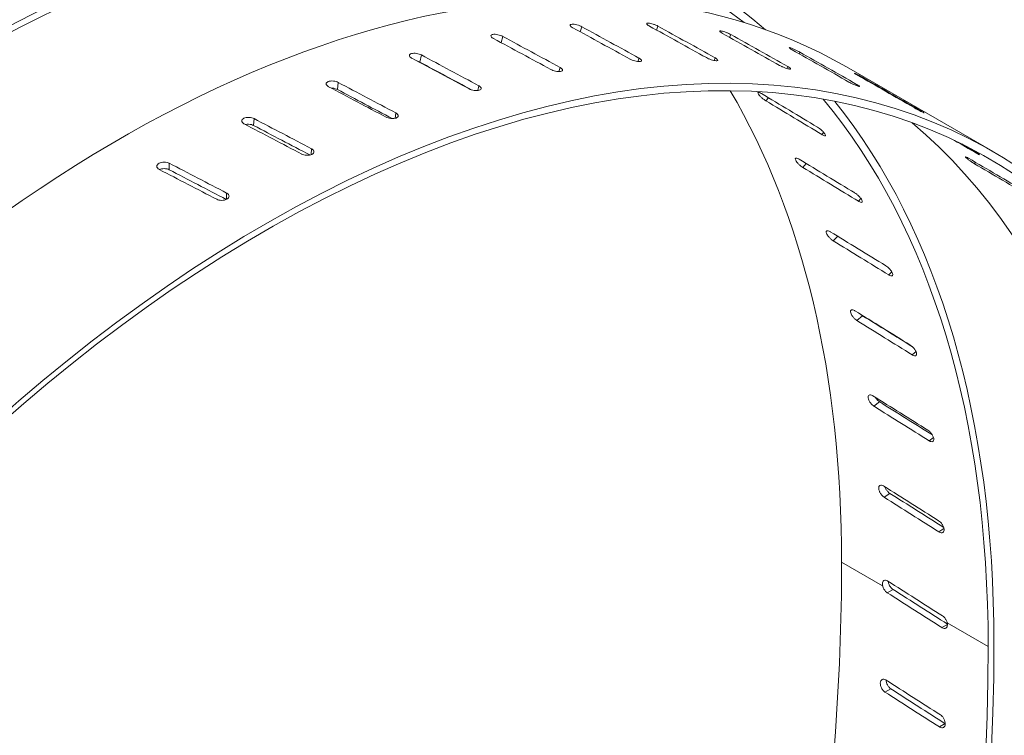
# Model space of a CAD drawing. Header units: millimetres. Extents: x 5 to 345, y 5 to 265.
# Tile 15 of 17: x 302 to 327, y 233 to 252. Entities that reach past the tile are written whole.
import ezdxf

# ---------------------------------------------------------------- set-up
doc = ezdxf.new("R2010")
doc.units = ezdxf.units.MM
doc.header["$LTSCALE"] = 1.25
doc.layers.add('Visible (ANSI)', color=7, linetype='Continuous', lineweight=9)
doc.layers.add('Visible Narrow (ANSI)', color=7, linetype='Continuous', lineweight=9)

msp = doc.modelspace()

# ---------------------------------------------------------------- linework, layer by layer
at = {"layer": 'Visible (ANSI)'}
msp.add_line((326.697, 248.201), (322.905, 250.39), dxfattribs=at)
for centre, major_axis, ratio, start_param, end_param in [((296.331, 222.305), (18.805, 32.571), 0.57735, 0, 2.215957), ((300.122, 220.116), (18.805, 32.571), 0.57735, 6.17723, 8.581883), ((300.122, 220.116), (18.7, 32.389), 0.57735, 6.203166, 8.575667), ((304.1, 217.82), (18.805, 32.571), 0.57735, 0, 2.215957), ((307.892, 215.63), (18.805, 32.571), 0.57735, 5.497787, 8.581883), ((307.892, 215.63), (18.7, 32.389), 0.57735, 5.497787, 8.575667), ((308.57, 215.239), (531.634, -291.629), 0.058056, 1.586214, 1.588997), ((303.422, 218.211), (531.634, -291.629), 0.058056, 1.576097, 1.578881), ((308.57, 215.239), (530.692, -294.387), 0.059565, 1.583653, 1.586436), ((303.422, 218.211), (530.692, -294.387), 0.059565, 1.573536, 1.57632), ((303.422, 218.211), (532.418, -288.877), 0.056183, 1.578609, 1.581392), ((308.57, 215.239), (529.598, -297.132), 0.060702, 1.581054, 1.583838), ((303.422, 218.211), (529.598, -297.132), 0.060702, 1.570938, 1.573721), ((308.57, 215.239), (532.418, -288.877), 0.056183, 1.588725, 1.591509), ((303.422, 218.211), (533.039, -286.147), 0.053954, 1.581059, 1.583843), ((308.57, 215.239), (528.359, -299.848), 0.061463, 1.578428, 1.581212), ((303.422, 218.211), (528.359, -299.848), 0.061463, 1.568312, 1.571095), ((308.57, 215.239), (533.039, -286.147), 0.053954, 1.591176, 1.593959), ((303.422, 218.211), (530.069, -284.552), 0.053954, 1.581303, 1.583822), ((308.57, 215.239), (526.983, -302.517), 0.061845, 1.575786, 1.57857), ((308.57, 215.239), (533.492, -283.456), 0.051379, 1.593553, 1.596337), ((303.422, 218.211), (533.492, -283.456), 0.051379, 1.583437, 1.58622), ((303.422, 218.211), (526.983, -302.517), 0.061845, 1.56567, 1.568453), ((303.422, 218.211), (530.52, -281.877), 0.051379, 1.583526, 1.5862), ((296.331, 222.305), (18.7, 32.389), 0.57735, 5.497787, 5.968911), ((300.8, 219.725), (517.393, -310.659), 0.059565, 1.565293, 1.568092), ((295.653, 222.697), (517.393, -310.659), 0.059565, 1.55512, 1.557919), ((300.122, 220.116), (18.7, 32.389), 0.57735, 5.497787, 6.073923), ((300.122, 220.116), (18.805, 32.571), 0.57735, 5.497787, 6.061341), ((308.57, 215.239), (533.776, -280.823), 0.048471, 1.595845, 1.598629), ((303.422, 218.211), (530.802, -279.259), 0.048471, 1.585748, 1.588492), ((303.422, 218.211), (533.776, -280.823), 0.048471, 1.585729, 1.588512), ((304.1, 217.82), (18.7, 32.389), 0.57735, 5.497787, 6.181623), ((303.422, 218.211), (522.551, -303.423), 0.061845, 1.562987, 1.564077), ((308.57, 215.239), (522.551, -303.423), 0.061845, 1.57316, 1.573575), ((303.422, 218.211), (533.887, -278.265), 0.045243, 1.587923, 1.590706), ((300.8, 219.725), (515.487, -312.841), 0.058056, 1.562733, 1.565532), ((308.57, 215.239), (520.937, -305.935), 0.061463, 1.570518, 1.573317), ((303.422, 218.211), (520.937, -305.935), 0.061463, 1.560345, 1.563144), ((308.57, 215.239), (533.887, -278.265), 0.045243, 1.598039, 1.600823), ((303.422, 218.211), (530.913, -276.714), 0.045243, 1.587902, 1.590686), ((295.653, 222.697), (515.487, -312.841), 0.058056, 1.552559, 1.555358), ((300.8, 219.725), (513.506, -314.885), 0.056183, 1.560221, 1.56302), ((295.653, 222.697), (513.506, -314.885), 0.056183, 1.550048, 1.552847), ((300.8, 219.725), (511.464, -316.777), 0.053954, 1.557771, 1.56057), ((295.653, 222.697), (511.464, -316.777), 0.053954, 1.547597, 1.550396), ((295.653, 222.697), (514.329, -318.552), 0.053954, 1.547904, 1.550417), ((300.8, 219.725), (509.373, -318.505), 0.051379, 1.555393, 1.558192), ((295.653, 222.697), (509.373, -318.505), 0.051379, 1.54522, 1.548019), ((295.653, 222.697), (512.227, -320.29), 0.051379, 1.545376, 1.548039), ((300.8, 219.725), (507.246, -320.059), 0.048471, 1.553101, 1.5559), ((295.653, 222.697), (507.246, -320.059), 0.048471, 1.542928, 1.545727), ((295.653, 222.697), (510.088, -321.852), 0.048471, 1.543015, 1.545747), ((279.493, 212.584), (-30.606, -53.012), 0.57735, 0.190013, 2.356194), ((300.8, 219.725), (505.098, -321.427), 0.045243, 1.550907, 1.553706), ((278.815, 212.975), (826.693, -526.079), 0.045243, 1.543257, 1.544967), ((278.815, 212.975), (829.523, -527.88), 0.045243, 1.543278, 1.544975), ((283.285, 210.395), (-30.606, -53.012), 0.57735, 0.127268, 2.356194), ((283.285, 210.395), (-30.711, -53.193), 0.57735, 0.140416, 2.356194), ((242.196, 234.117), (823.947, -524.49), 0.045393, 1.498651, 1.500369), ((237.065, 237.079), (823.947, -524.49), 0.045393, 1.492427, 1.494146), ((237.065, 237.079), (826.767, -526.285), 0.045393, 1.492614, 1.494327)]:
    msp.add_ellipse(centre, major_axis=major_axis, ratio=ratio, start_param=start_param, end_param=end_param, dxfattribs=at)
for points, knots in [([(315.822, 251.406), (315.82, 251.407), (315.817, 251.409), (315.798, 251.42), (315.783, 251.43), (315.762, 251.451), (315.757, 251.46), (315.755, 251.476), (315.758, 251.483), (315.775, 251.493), (315.788, 251.496), (315.819, 251.498), (315.839, 251.498), (315.883, 251.492), (315.907, 251.487), (315.953, 251.474), (315.978, 251.466), (316.021, 251.449), (316.039, 251.441), (316.055, 251.432)], [-0.1557226, -0.1557226, -0.1557226, -0.1557226, -0.1530858, -0.1530858, -0.1339501, -0.1339501, -0.1148144, -0.1148144, -0.0956786, -0.0956786, -0.0765428, -0.0765428, -0.0574071, -0.0574071, -0.0382714, -0.0382714, -0.0191357, -0.0191357, -0.0026368, -0.0026368, -0.0026368, -0.0026368]), ([(317.803, 251.45), (317.8, 251.451), (317.798, 251.452), (317.779, 251.463), (317.764, 251.474), (317.743, 251.492), (317.737, 251.501), (317.734, 251.514), (317.737, 251.519), (317.752, 251.526), (317.765, 251.527), (317.795, 251.526), (317.814, 251.523), (317.857, 251.514), (317.88, 251.507), (317.925, 251.492), (317.95, 251.483), (317.992, 251.465), (318.01, 251.456), (318.026, 251.447)], [-0.1557226, -0.1557226, -0.1557226, -0.1557226, -0.1530858, -0.1530858, -0.1339501, -0.1339501, -0.1148144, -0.1148144, -0.0956786, -0.0956786, -0.0765428, -0.0765428, -0.0574071, -0.0574071, -0.0382714, -0.0382714, -0.0191357, -0.0191357, -0.0026368, -0.0026368, -0.0026368, -0.0026368]), ([(313.769, 251.128), (313.767, 251.129), (313.764, 251.131), (313.745, 251.142), (313.73, 251.153), (313.71, 251.175), (313.705, 251.185), (313.704, 251.203), (313.708, 251.212), (313.725, 251.226), (313.739, 251.231), (313.771, 251.237), (313.791, 251.238), (313.837, 251.235), (313.861, 251.232), (313.908, 251.222), (313.933, 251.215), (313.976, 251.2), (313.994, 251.191), (314.01, 251.183)], [-0.1557226, -0.1557226, -0.1557226, -0.1557226, -0.1530858, -0.1530858, -0.1339501, -0.1339501, -0.1148144, -0.1148144, -0.0956786, -0.0956786, -0.0765428, -0.0765428, -0.0574071, -0.0574071, -0.0382714, -0.0382714, -0.0191357, -0.0191357, -0.0026368, -0.0026368, -0.0026368, -0.0026368]), ([(319.698, 251.259), (319.696, 251.26), (319.693, 251.262), (319.674, 251.273), (319.659, 251.283), (319.637, 251.3), (319.631, 251.307), (319.627, 251.318), (319.629, 251.321), (319.644, 251.325), (319.655, 251.324), (319.684, 251.319), (319.702, 251.314), (319.744, 251.301), (319.767, 251.293), (319.811, 251.276), (319.834, 251.265), (319.876, 251.246), (319.894, 251.236), (319.91, 251.228)], [-0.1557226, -0.1557226, -0.1557226, -0.1557226, -0.1530858, -0.1530858, -0.1339501, -0.1339501, -0.1148144, -0.1148144, -0.0956786, -0.0956786, -0.0765428, -0.0765428, -0.0574071, -0.0574071, -0.0382714, -0.0382714, -0.0191357, -0.0191357, -0.0026368, -0.0026368, -0.0026368, -0.0026368]), ([(311.659, 250.618), (311.656, 250.619), (311.654, 250.621), (311.635, 250.632), (311.62, 250.643), (311.6, 250.666), (311.595, 250.678), (311.594, 250.699), (311.599, 250.709), (311.617, 250.726), (311.631, 250.733), (311.664, 250.742), (311.685, 250.745), (311.731, 250.747), (311.756, 250.745), (311.803, 250.738), (311.828, 250.732), (311.871, 250.717), (311.89, 250.709), (311.906, 250.701)], [-0.1557226, -0.1557226, -0.1557226, -0.1557226, -0.1530858, -0.1530858, -0.1339501, -0.1339501, -0.1148144, -0.1148144, -0.0956786, -0.0956786, -0.0765428, -0.0765428, -0.0574071, -0.0574071, -0.0382714, -0.0382714, -0.0191357, -0.0191357, -0.0026368, -0.0026368, -0.0026368, -0.0026368]), ([(321.495, 250.835), (321.493, 250.836), (321.49, 250.838), (321.471, 250.849), (321.456, 250.858), (321.434, 250.874), (321.427, 250.88), (321.422, 250.888), (321.423, 250.891), (321.436, 250.89), (321.447, 250.888), (321.473, 250.879), (321.491, 250.873), (321.531, 250.856), (321.553, 250.846), (321.596, 250.826), (321.619, 250.815), (321.66, 250.794), (321.678, 250.784), (321.694, 250.775)], [-0.1557226, -0.1557226, -0.1557226, -0.1557226, -0.1530858, -0.1530858, -0.1339501, -0.1339501, -0.1148144, -0.1148144, -0.0956786, -0.0956786, -0.0765428, -0.0765428, -0.0574071, -0.0574071, -0.0382714, -0.0382714, -0.0191357, -0.0191357, -0.0026368, -0.0026368, -0.0026368, -0.0026368]), ([(311.869, 250.514), (311.854, 250.522), (311.835, 250.53), (311.811, 250.538), (311.807, 250.54), (311.803, 250.541)], [0.00263682, 0.00263682, 0.00263682, 0.00263682, 0.01913571, 0.01913571, 0.02234381, 0.02234381, 0.02234381, 0.02234381]), ([(317.535, 250.621), (317.537, 250.62), (317.539, 250.618), (317.542, 250.617), (317.559, 250.607), (317.574, 250.596), (317.594, 250.576), (317.6, 250.567), (317.602, 250.552), (317.599, 250.545), (317.582, 250.535), (317.569, 250.532), (317.538, 250.53), (317.518, 250.531), (317.474, 250.536), (317.45, 250.541), (317.404, 250.554), (317.379, 250.562), (317.336, 250.579), (317.318, 250.587), (317.302, 250.596)], [-0.0026368, -0.0026368, -0.0026368, -0.0026368, 0, 0, 0, 0.0191357, 0.0191357, 0.0382714, 0.0382714, 0.0574072, 0.0574072, 0.076543, 0.076543, 0.0956787, 0.0956787, 0.1148144, 0.1148144, 0.1339501, 0.1339501, 0.150449, 0.150449, 0.150449, 0.150449]), ([(319.503, 250.628), (319.505, 250.627), (319.508, 250.625), (319.51, 250.624), (319.527, 250.614), (319.542, 250.604), (319.563, 250.585), (319.569, 250.577), (319.572, 250.564), (319.569, 250.559), (319.554, 250.553), (319.542, 250.552), (319.512, 250.553), (319.493, 250.556), (319.45, 250.565), (319.426, 250.572), (319.381, 250.586), (319.357, 250.596), (319.314, 250.614), (319.296, 250.623), (319.281, 250.632)], [-0.0026368, -0.0026368, -0.0026368, -0.0026368, 0, 0, 0, 0.0191357, 0.0191357, 0.0382715, 0.0382715, 0.0574073, 0.0574073, 0.076543, 0.076543, 0.0956787, 0.0956787, 0.1148144, 0.1148144, 0.1339501, 0.1339501, 0.150449, 0.150449, 0.150449, 0.150449]), ([(321.384, 250.401), (321.386, 250.399), (321.389, 250.398), (321.391, 250.397), (321.408, 250.387), (321.423, 250.377), (321.445, 250.36), (321.451, 250.353), (321.455, 250.343), (321.453, 250.339), (321.439, 250.336), (321.427, 250.337), (321.399, 250.342), (321.381, 250.347), (321.339, 250.359), (321.316, 250.368), (321.272, 250.385), (321.248, 250.395), (321.207, 250.415), (321.188, 250.424), (321.173, 250.433)], [-0.0026368, -0.0026368, -0.0026368, -0.0026368, 0, 0, 0, 0.0191357, 0.0191357, 0.0382715, 0.0382715, 0.0574073, 0.0574073, 0.076543, 0.076543, 0.0956787, 0.0956787, 0.1148144, 0.1148144, 0.1339501, 0.1339501, 0.150449, 0.150449, 0.150449, 0.150449]), ([(315.492, 250.379), (315.495, 250.378), (315.497, 250.377), (315.499, 250.375), (315.516, 250.366), (315.531, 250.355), (315.551, 250.333), (315.557, 250.323), (315.558, 250.305), (315.554, 250.297), (315.537, 250.283), (315.523, 250.278), (315.491, 250.272), (315.47, 250.271), (315.425, 250.274), (315.401, 250.277), (315.354, 250.287), (315.329, 250.293), (315.286, 250.309), (315.267, 250.317), (315.252, 250.326)], [-0.0026368, -0.0026368, -0.0026368, -0.0026368, 0, 0, 0, 0.0191357, 0.0191357, 0.0382714, 0.0382714, 0.0574072, 0.0574072, 0.076543, 0.076543, 0.0956787, 0.0956787, 0.1148144, 0.1148144, 0.1339501, 0.1339501, 0.150449, 0.150449, 0.150449, 0.150449]), ([(323.182, 250.181), (323.179, 250.182), (323.177, 250.184), (323.158, 250.195), (323.142, 250.204), (323.119, 250.218), (323.112, 250.223), (323.105, 250.229), (323.106, 250.229), (323.117, 250.226), (323.127, 250.221), (323.152, 250.209), (323.168, 250.201), (323.207, 250.181), (323.228, 250.17), (323.27, 250.147), (323.292, 250.135), (323.333, 250.112), (323.35, 250.102), (323.366, 250.093)], [-0.1557226, -0.1557226, -0.1557226, -0.1557226, -0.1530858, -0.1530858, -0.1339501, -0.1339501, -0.1148144, -0.1148144, -0.0956786, -0.0956786, -0.0765428, -0.0765428, -0.0574071, -0.0574071, -0.0382714, -0.0382714, -0.0191357, -0.0191357, -0.0026368, -0.0026368, -0.0026368, -0.0026368]), ([(309.505, 249.879), (309.502, 249.881), (309.5, 249.882), (309.481, 249.893), (309.466, 249.905), (309.446, 249.929), (309.441, 249.942), (309.441, 249.965), (309.446, 249.977), (309.465, 249.997), (309.479, 250.006), (309.512, 250.019), (309.534, 250.024), (309.58, 250.029), (309.605, 250.028), (309.653, 250.024), (309.678, 250.019), (309.722, 250.006), (309.74, 249.998), (309.756, 249.99)], [-0.1557226, -0.1557226, -0.1557226, -0.1557226, -0.1530858, -0.1530858, -0.1339501, -0.1339501, -0.1148144, -0.1148144, -0.0956786, -0.0956786, -0.0765428, -0.0765428, -0.0574071, -0.0574071, -0.0382714, -0.0382714, -0.0191357, -0.0191357, -0.0026368, -0.0026368, -0.0026368, -0.0026368]), ([(313.39, 249.905), (313.392, 249.904), (313.395, 249.903), (313.397, 249.901), (313.414, 249.892), (313.429, 249.88), (313.448, 249.857), (313.454, 249.846), (313.454, 249.826), (313.45, 249.816), (313.432, 249.799), (313.418, 249.792), (313.385, 249.782), (313.364, 249.779), (313.318, 249.778), (313.293, 249.78), (313.246, 249.787), (313.221, 249.793), (313.177, 249.807), (313.159, 249.815), (313.143, 249.823)], [-0.0026368, -0.0026368, -0.0026368, -0.0026368, 0, 0, 0, 0.0191357, 0.0191357, 0.0382714, 0.0382714, 0.0574072, 0.0574072, 0.076543, 0.076543, 0.0956787, 0.0956787, 0.1148144, 0.1148144, 0.1339501, 0.1339501, 0.150449, 0.150449, 0.150449, 0.150449]), ([(323.164, 249.941), (323.167, 249.939), (323.169, 249.938), (323.172, 249.936), (323.189, 249.927), (323.204, 249.917), (323.226, 249.902), (323.233, 249.896), (323.238, 249.888), (323.237, 249.886), (323.225, 249.887), (323.214, 249.889), (323.187, 249.898), (323.169, 249.904), (323.129, 249.921), (323.107, 249.931), (323.064, 249.95), (323.041, 249.962), (323, 249.983), (322.982, 249.992), (322.966, 250.001)], [-0.0026368, -0.0026368, -0.0026368, -0.0026368, 0, 0, 0, 0.0191357, 0.0191357, 0.0382714, 0.0382714, 0.0574072, 0.0574072, 0.076543, 0.076543, 0.0956787, 0.0956787, 0.1148144, 0.1148144, 0.1339501, 0.1339501, 0.150449, 0.150449, 0.150449, 0.150449]), ([(309.732, 249.807), (309.716, 249.815), (309.697, 249.823), (309.654, 249.836), (309.628, 249.841), (309.593, 249.844), (309.581, 249.845), (309.569, 249.845)], [0.00263682, 0.00263682, 0.00263682, 0.00263682, 0.0191357, 0.0191357, 0.0382714, 0.0382714, 0.04768776, 0.04768776, 0.04768776, 0.04768776]), ([(320.818, 249.512), (320.803, 249.521), (320.786, 249.533), (320.749, 249.56), (320.729, 249.576), (320.693, 249.608), (320.676, 249.625), (320.646, 249.658), (320.634, 249.673), (320.618, 249.698), (320.613, 249.71), (320.611, 249.726), (320.614, 249.731), (320.626, 249.735), (320.637, 249.734), (320.663, 249.725), (320.679, 249.717), (320.699, 249.706), (320.701, 249.704), (320.704, 249.703)], [0.0026368, 0.0026368, 0.0026368, 0.0026368, 0.0191357, 0.0191357, 0.0382714, 0.0382714, 0.0574071, 0.0574071, 0.0765428, 0.0765428, 0.0956786, 0.0956786, 0.1148143, 0.1148143, 0.1339501, 0.1339501, 0.1530858, 0.1530858, 0.1557227, 0.1557227, 0.1557227, 0.1557227]), ([(311.241, 249.202), (311.244, 249.201), (311.246, 249.199), (311.249, 249.198), (311.266, 249.188), (311.28, 249.177), (311.3, 249.152), (311.305, 249.14), (311.305, 249.117), (311.301, 249.105), (311.282, 249.085), (311.267, 249.076), (311.234, 249.063), (311.213, 249.059), (311.166, 249.054), (311.141, 249.054), (311.093, 249.059), (311.068, 249.063), (311.024, 249.076), (311.006, 249.084), (310.99, 249.092)], [-0.0026368, -0.0026368, -0.0026368, -0.0026368, 0, 0, 0, 0.0191357, 0.0191357, 0.0382714, 0.0382714, 0.0574072, 0.0574072, 0.076543, 0.076543, 0.0956787, 0.0956787, 0.1148144, 0.1148144, 0.1339501, 0.1339501, 0.150449, 0.150449, 0.150449, 0.150449]), ([(324.832, 249.251), (324.835, 249.249), (324.837, 249.248), (324.84, 249.247), (324.857, 249.237), (324.872, 249.228), (324.895, 249.214), (324.903, 249.209), (324.909, 249.204), (324.909, 249.203), (324.898, 249.207), (324.888, 249.212), (324.863, 249.224), (324.847, 249.232), (324.808, 249.252), (324.787, 249.263), (324.745, 249.286), (324.722, 249.298), (324.682, 249.32), (324.664, 249.33), (324.649, 249.339)], [-0.0026368, -0.0026368, -0.0026368, -0.0026368, 0, 0, 0, 0.0191357, 0.0191357, 0.0382714, 0.0382714, 0.0574072, 0.0574072, 0.076543, 0.076543, 0.0956787, 0.0956787, 0.1148144, 0.1148144, 0.1339501, 0.1339501, 0.150449, 0.150449, 0.150449, 0.150449]), ([(307.322, 248.917), (307.319, 248.918), (307.317, 248.919), (307.298, 248.93), (307.283, 248.942), (307.264, 248.968), (307.259, 248.982), (307.259, 249.008), (307.263, 249.021), (307.283, 249.045), (307.297, 249.056), (307.331, 249.072), (307.352, 249.079), (307.399, 249.087), (307.425, 249.088), (307.472, 249.085), (307.498, 249.082), (307.542, 249.07), (307.56, 249.063), (307.576, 249.054)], [-0.1557226, -0.1557226, -0.1557226, -0.1557226, -0.1530858, -0.1530858, -0.1339501, -0.1339501, -0.1148144, -0.1148144, -0.0956786, -0.0956786, -0.0765428, -0.0765428, -0.0574071, -0.0574071, -0.0382714, -0.0382714, -0.0191357, -0.0191357, -0.0026368, -0.0026368, -0.0026368, -0.0026368]), ([(307.564, 248.877), (307.548, 248.885), (307.529, 248.892), (307.486, 248.904), (307.46, 248.908), (307.412, 248.91), (307.387, 248.909), (307.359, 248.904), (307.354, 248.903), (307.349, 248.902)], [0.00263682, 0.00263682, 0.00263682, 0.00263682, 0.01913571, 0.01913571, 0.03827143, 0.03827143, 0.05740711, 0.05740711, 0.06134, 0.06134, 0.06134, 0.06134]), ([(322.152, 248.833), (322.167, 248.824), (322.184, 248.812), (322.221, 248.785), (322.241, 248.769), (322.276, 248.737), (322.294, 248.72), (322.323, 248.688), (322.335, 248.672), (322.351, 248.647), (322.357, 248.636), (322.359, 248.619), (322.355, 248.614), (322.343, 248.61), (322.332, 248.611), (322.306, 248.62), (322.289, 248.627), (322.272, 248.637), (322.27, 248.639), (322.268, 248.64), (322.265, 248.641)], [-0.150449, -0.150449, -0.150449, -0.150449, -0.1339501, -0.1339501, -0.1148144, -0.1148144, -0.0956787, -0.0956787, -0.076543, -0.076543, -0.0574072, -0.0574072, -0.0382714, -0.0382714, -0.0191357, -0.0191357, 0, 0, 0, 0.0026368, 0.0026368, 0.0026368, 0.0026368]), ([(309.062, 248.274), (309.065, 248.273), (309.067, 248.271), (309.069, 248.27), (309.086, 248.26), (309.101, 248.248), (309.12, 248.223), (309.125, 248.209), (309.125, 248.184), (309.121, 248.171), (309.101, 248.147), (309.087, 248.136), (309.053, 248.12), (309.032, 248.113), (308.985, 248.105), (308.959, 248.104), (308.912, 248.106), (308.886, 248.11), (308.842, 248.122), (308.824, 248.129), (308.808, 248.137)], [-0.0026368, -0.0026368, -0.0026368, -0.0026368, 0, 0, 0, 0.0191357, 0.0191357, 0.0382715, 0.0382715, 0.0574073, 0.0574073, 0.076543, 0.076543, 0.0956787, 0.0956787, 0.1148144, 0.1148144, 0.1339501, 0.1339501, 0.150449, 0.150449, 0.150449, 0.150449]), ([(326.1, 248.273), (326.115, 248.264), (326.133, 248.254), (326.172, 248.23), (326.195, 248.217), (326.235, 248.192), (326.255, 248.179), (326.292, 248.156), (326.307, 248.146), (326.33, 248.13), (326.339, 248.124), (326.348, 248.116), (326.347, 248.115), (326.34, 248.118), (326.331, 248.122), (326.307, 248.135), (326.292, 248.143), (326.275, 248.153), (326.272, 248.155), (326.27, 248.156), (326.268, 248.157)], [-0.150449, -0.150449, -0.150449, -0.150449, -0.1339501, -0.1339501, -0.1148144, -0.1148144, -0.0956787, -0.0956787, -0.076543, -0.076543, -0.0574072, -0.0574072, -0.0382714, -0.0382714, -0.0191357, -0.0191357, 0, 0, 0, 0.0026368, 0.0026368, 0.0026368, 0.0026368]), ([(305.125, 247.737), (305.123, 247.738), (305.12, 247.74), (305.101, 247.751), (305.086, 247.763), (305.067, 247.79), (305.062, 247.805), (305.062, 247.833), (305.067, 247.848), (305.086, 247.875), (305.101, 247.887), (305.135, 247.907), (305.156, 247.915), (305.203, 247.927), (305.229, 247.929), (305.277, 247.929), (305.302, 247.926), (305.346, 247.916), (305.365, 247.909), (305.38, 247.901)], [-0.1557226, -0.1557226, -0.1557226, -0.1557226, -0.1530858, -0.1530858, -0.1339501, -0.1339501, -0.1148144, -0.1148144, -0.0956786, -0.0956786, -0.0765428, -0.0765428, -0.0574071, -0.0574071, -0.0382714, -0.0382714, -0.0191357, -0.0191357, -0.0026368, -0.0026368, -0.0026368, -0.0026368]), ([(321.771, 247.791), (321.755, 247.8), (321.739, 247.812), (321.703, 247.84), (321.683, 247.857), (321.65, 247.891), (321.634, 247.909), (321.606, 247.945), (321.596, 247.962), (321.582, 247.99), (321.578, 248.002), (321.579, 248.022), (321.583, 248.028), (321.597, 248.034), (321.608, 248.034), (321.636, 248.026), (321.652, 248.018), (321.671, 248.007), (321.674, 248.006), (321.676, 248.004)], [0.0026368, 0.0026368, 0.0026368, 0.0026368, 0.0191357, 0.0191357, 0.0382714, 0.0382714, 0.0574071, 0.0574071, 0.0765428, 0.0765428, 0.0956786, 0.0956786, 0.1148143, 0.1148143, 0.1339501, 0.1339501, 0.1530858, 0.1530858, 0.1557227, 0.1557227, 0.1557227, 0.1557227]), ([(326.212, 247.887), (326.197, 247.896), (326.179, 247.907), (326.14, 247.932), (326.119, 247.947), (326.08, 247.974), (326.061, 247.988), (326.027, 248.015), (326.012, 248.027), (325.991, 248.045), (325.983, 248.054), (325.977, 248.064), (325.978, 248.066), (325.987, 248.066), (325.996, 248.063), (326.02, 248.051), (326.036, 248.042), (326.056, 248.031), (326.058, 248.03), (326.06, 248.029)], [0.0026368, 0.0026368, 0.0026368, 0.0026368, 0.0191357, 0.0191357, 0.0382714, 0.0382714, 0.0574071, 0.0574071, 0.0765428, 0.0765428, 0.0956786, 0.0956786, 0.1148143, 0.1148143, 0.1339501, 0.1339501, 0.1530858, 0.1530858, 0.1557227, 0.1557227, 0.1557227, 0.1557227]), ([(305.38, 247.73), (305.365, 247.738), (305.346, 247.745), (305.302, 247.755), (305.277, 247.758), (305.229, 247.758), (305.203, 247.755), (305.162, 247.746), (305.146, 247.74), (305.132, 247.733)], [0.00263682, 0.00263682, 0.00263682, 0.00263682, 0.01913571, 0.01913571, 0.03827143, 0.03827143, 0.05740711, 0.05740711, 0.07153819, 0.07153819, 0.07153819, 0.07153819]), ([(306.867, 247.128), (306.869, 247.126), (306.872, 247.125), (306.874, 247.124), (306.891, 247.114), (306.905, 247.102), (306.925, 247.075), (306.93, 247.06), (306.93, 247.032), (306.925, 247.018), (306.905, 246.991), (306.891, 246.978), (306.857, 246.959), (306.836, 246.951), (306.789, 246.939), (306.763, 246.937), (306.715, 246.936), (306.69, 246.939), (306.646, 246.95), (306.627, 246.957), (306.612, 246.965)], [-0.0026368, -0.0026368, -0.0026368, -0.0026368, 0, 0, 0, 0.0191357, 0.0191357, 0.0382715, 0.0382715, 0.0574073, 0.0574073, 0.076543, 0.076543, 0.0956787, 0.0956787, 0.1148144, 0.1148144, 0.1339501, 0.1339501, 0.150449, 0.150449, 0.150449, 0.150449]), ([(323.119, 247.128), (323.134, 247.119), (323.151, 247.107), (323.187, 247.079), (323.206, 247.062), (323.24, 247.028), (323.256, 247.01), (323.283, 246.974), (323.294, 246.957), (323.307, 246.929), (323.311, 246.916), (323.311, 246.897), (323.306, 246.89), (323.292, 246.884), (323.281, 246.884), (323.253, 246.892), (323.236, 246.9), (323.22, 246.91), (323.217, 246.911), (323.215, 246.912), (323.212, 246.914)], [-0.150449, -0.150449, -0.150449, -0.150449, -0.1339501, -0.1339501, -0.1148144, -0.1148144, -0.0956787, -0.0956787, -0.076543, -0.076543, -0.0574072, -0.0574072, -0.0382714, -0.0382714, -0.0191357, -0.0191357, 0, 0, 0, 0.0026368, 0.0026368, 0.0026368, 0.0026368]), ([(322.558, 245.89), (322.543, 245.9), (322.526, 245.912), (322.491, 245.941), (322.473, 245.959), (322.441, 245.995), (322.426, 246.015), (322.401, 246.052), (322.392, 246.071), (322.381, 246.101), (322.378, 246.116), (322.381, 246.138), (322.387, 246.145), (322.403, 246.153), (322.414, 246.154), (322.443, 246.147), (322.46, 246.139), (322.479, 246.128), (322.482, 246.127), (322.484, 246.125)], [0.0026368, 0.0026368, 0.0026368, 0.0026368, 0.0191357, 0.0191357, 0.0382714, 0.0382714, 0.0574071, 0.0574071, 0.0765428, 0.0765428, 0.0956786, 0.0956786, 0.1148143, 0.1148143, 0.1339501, 0.1339501, 0.1530858, 0.1530858, 0.1557227, 0.1557227, 0.1557227, 0.1557227]), ([(323.921, 245.243), (323.936, 245.234), (323.952, 245.222), (323.987, 245.193), (324.006, 245.175), (324.038, 245.139), (324.053, 245.12), (324.078, 245.082), (324.087, 245.063), (324.098, 245.033), (324.1, 245.018), (324.097, 244.996), (324.092, 244.988), (324.075, 244.98), (324.063, 244.98), (324.035, 244.986), (324.018, 244.994), (324.001, 245.003), (323.998, 245.005), (323.996, 245.006), (323.994, 245.008)], [-0.150449, -0.150449, -0.150449, -0.150449, -0.1339501, -0.1339501, -0.1148144, -0.1148144, -0.0956787, -0.0956787, -0.076543, -0.076543, -0.0574072, -0.0574072, -0.0382714, -0.0382714, -0.0191357, -0.0191357, 0, 0, 0, 0.0026368, 0.0026368, 0.0026368, 0.0026368]), ([(323.174, 243.825), (323.159, 243.834), (323.142, 243.846), (323.108, 243.876), (323.091, 243.895), (323.061, 243.933), (323.047, 243.953), (323.025, 243.994), (323.017, 244.013), (323.009, 244.046), (323.008, 244.062), (323.013, 244.086), (323.02, 244.095), (323.038, 244.105), (323.05, 244.106), (323.08, 244.1), (323.097, 244.093), (323.116, 244.082), (323.119, 244.081), (323.121, 244.079)], [0.0026368, 0.0026368, 0.0026368, 0.0026368, 0.0191357, 0.0191357, 0.0382714, 0.0382714, 0.0574071, 0.0574071, 0.0765428, 0.0765428, 0.0956786, 0.0956786, 0.1148143, 0.1148143, 0.1339501, 0.1339501, 0.1530858, 0.1530858, 0.1557227, 0.1557227, 0.1557227, 0.1557227]), ([(323.265, 243.99), (323.266, 243.988), (323.268, 243.987), (323.286, 243.971), (323.302, 243.959), (323.317, 243.949)], [-0.02113513, -0.02113513, -0.02113513, -0.02113513, -0.01913571, -0.01913571, -0.00263682, -0.00263682, -0.00263682, -0.00263682]), ([(324.552, 243.192), (324.567, 243.182), (324.583, 243.17), (324.618, 243.14), (324.635, 243.121), (324.665, 243.084), (324.679, 243.063), (324.701, 243.023), (324.709, 243.003), (324.717, 242.97), (324.718, 242.954), (324.712, 242.93), (324.706, 242.921), (324.688, 242.911), (324.675, 242.91), (324.645, 242.915), (324.628, 242.922), (324.611, 242.932), (324.609, 242.933), (324.606, 242.935), (324.604, 242.936)], [-0.150449, -0.150449, -0.150449, -0.150449, -0.1339501, -0.1339501, -0.1148144, -0.1148144, -0.0956787, -0.0956787, -0.076543, -0.076543, -0.0574072, -0.0574072, -0.0382714, -0.0382714, -0.0191357, -0.0191357, 0, 0, 0, 0.0026368, 0.0026368, 0.0026368, 0.0026368]), ([(323.614, 241.607), (323.599, 241.616), (323.583, 241.629), (323.55, 241.66), (323.534, 241.679), (323.506, 241.718), (323.493, 241.74), (323.474, 241.783), (323.467, 241.803), (323.462, 241.839), (323.462, 241.856), (323.47, 241.882), (323.478, 241.892), (323.498, 241.903), (323.511, 241.905), (323.542, 241.9), (323.56, 241.893), (323.579, 241.882), (323.581, 241.881), (323.584, 241.879)], [0.0026368, 0.0026368, 0.0026368, 0.0026368, 0.0191357, 0.0191357, 0.0382714, 0.0382714, 0.0574071, 0.0574071, 0.0765428, 0.0765428, 0.0956786, 0.0956786, 0.1148143, 0.1148143, 0.1339501, 0.1339501, 0.1530858, 0.1530858, 0.1557227, 0.1557227, 0.1557227, 0.1557227]), ([(323.648, 241.839), (323.653, 241.83), (323.659, 241.82), (323.68, 241.792), (323.697, 241.772), (323.729, 241.741), (323.745, 241.729), (323.76, 241.719)], [-0.0470175, -0.0470175, -0.0470175, -0.0470175, -0.03827143, -0.03827143, -0.01913571, -0.01913571, -0.00263682, -0.00263682, -0.00263682, -0.00263682]), ([(325.009, 240.987), (325.024, 240.977), (325.04, 240.965), (325.073, 240.934), (325.089, 240.914), (325.117, 240.876), (325.13, 240.854), (325.149, 240.811), (325.156, 240.791), (325.161, 240.755), (325.161, 240.738), (325.152, 240.711), (325.145, 240.702), (325.124, 240.69), (325.111, 240.688), (325.08, 240.693), (325.062, 240.7), (325.046, 240.71), (325.043, 240.711), (325.041, 240.712), (325.038, 240.714)], [-0.150449, -0.150449, -0.150449, -0.150449, -0.1339501, -0.1339501, -0.1148144, -0.1148144, -0.0956787, -0.0956787, -0.076543, -0.076543, -0.0574072, -0.0574072, -0.0382714, -0.0382714, -0.0191357, -0.0191357, 0, 0, 0, 0.0026368, 0.0026368, 0.0026368, 0.0026368]), ([(323.877, 239.253), (323.862, 239.262), (323.846, 239.275), (323.814, 239.307), (323.798, 239.327), (323.772, 239.367), (323.761, 239.39), (323.744, 239.434), (323.739, 239.456), (323.737, 239.494), (323.738, 239.511), (323.749, 239.54), (323.758, 239.551), (323.78, 239.563), (323.794, 239.566), (323.826, 239.562), (323.844, 239.555), (323.863, 239.544), (323.866, 239.543), (323.868, 239.541)], [0.0026368, 0.0026368, 0.0026368, 0.0026368, 0.0191357, 0.0191357, 0.0382714, 0.0382714, 0.0574071, 0.0574071, 0.0765428, 0.0765428, 0.0956786, 0.0956786, 0.1148143, 0.1148143, 0.1339501, 0.1339501, 0.1530858, 0.1530858, 0.1557227, 0.1557227, 0.1557227, 0.1557227]), ([(323.896, 239.523), (323.897, 239.519), (323.899, 239.516), (323.908, 239.489), (323.92, 239.467), (323.946, 239.426), (323.962, 239.406), (323.994, 239.374), (324.009, 239.362), (324.024, 239.352)], [-0.06082605, -0.06082605, -0.06082605, -0.06082605, -0.05740711, -0.05740711, -0.03827143, -0.03827143, -0.01913571, -0.01913571, -0.00263682, -0.00263682, -0.00263682, -0.00263682]), ([(325.287, 238.644), (325.302, 238.635), (325.318, 238.622), (325.35, 238.59), (325.366, 238.57), (325.392, 238.53), (325.403, 238.507), (325.42, 238.463), (325.425, 238.441), (325.427, 238.404), (325.425, 238.386), (325.414, 238.357), (325.405, 238.346), (325.383, 238.333), (325.369, 238.331), (325.336, 238.335), (325.319, 238.341), (325.302, 238.351), (325.299, 238.352), (325.297, 238.354), (325.295, 238.355)], [-0.150449, -0.150449, -0.150449, -0.150449, -0.1339501, -0.1339501, -0.1148144, -0.1148144, -0.0956787, -0.0956787, -0.076543, -0.076543, -0.0574072, -0.0574072, -0.0382714, -0.0382714, -0.0191357, -0.0191357, 0, 0, 0, 0.0026368, 0.0026368, 0.0026368, 0.0026368]), ([(323.837, 236.962), (323.833, 236.978), (323.831, 236.993), (323.831, 237.027), (323.835, 237.046), (323.848, 237.076), (323.859, 237.087), (323.882, 237.101), (323.897, 237.104), (323.931, 237.101), (323.949, 237.094), (323.968, 237.083), (323.97, 237.082), (323.973, 237.08)], [0.06288405, 0.06288405, 0.06288405, 0.06288405, 0.0765428, 0.0765428, 0.09567857, 0.09567857, 0.11481434, 0.11481434, 0.13395009, 0.13395009, 0.15308583, 0.15308583, 0.15572265, 0.15572265, 0.15572265, 0.15572265]), ([(323.959, 236.778), (323.944, 236.788), (323.929, 236.8), (323.898, 236.833), (323.883, 236.854), (323.859, 236.895), (323.848, 236.919), (323.84, 236.948), (323.838, 236.955), (323.837, 236.962)], [0.00263682, 0.00263682, 0.00263682, 0.00263682, 0.0191357, 0.0191357, 0.03827139, 0.03827139, 0.05740708, 0.05740708, 0.06288401, 0.06288401, 0.06288401, 0.06288401]), ([(323.985, 237.047), (323.986, 237.041), (323.988, 237.034), (323.997, 237.004), (324.007, 236.981), (324.031, 236.939), (324.046, 236.919), (324.077, 236.886), (324.092, 236.873), (324.107, 236.864)], [-0.06288401, -0.06288401, -0.06288401, -0.06288401, -0.05740708, -0.05740708, -0.03827139, -0.03827139, -0.0191357, -0.0191357, -0.00263682, -0.00263682, -0.00263682, -0.00263682]), ([(325.385, 236.18), (325.4, 236.17), (325.416, 236.158), (325.447, 236.125), (325.462, 236.104), (325.486, 236.063), (325.496, 236.039), (325.505, 236.01), (325.507, 236.003), (325.508, 235.997)], [-0.15044901, -0.15044901, -0.15044901, -0.15044901, -0.13395012, -0.13395012, -0.11481441, -0.11481441, -0.09567872, -0.09567872, -0.09020179, -0.09020179, -0.09020179, -0.09020179]), ([(325.508, 235.997), (325.512, 235.98), (325.513, 235.965), (325.513, 235.931), (325.51, 235.912), (325.496, 235.882), (325.486, 235.87), (325.462, 235.857), (325.446, 235.853), (325.413, 235.857), (325.395, 235.863), (325.378, 235.873), (325.376, 235.874), (325.373, 235.876), (325.371, 235.877)], [-0.0902016, -0.0902016, -0.0902016, -0.0902016, -0.07654285, -0.07654285, -0.05740712, -0.05740712, -0.0382714, -0.0382714, -0.0191357, -0.0191357, 0, 0, 0, 0.00263682, 0.00263682, 0.00263682, 0.00263682]), ([(323.898, 234.208), (323.883, 234.217), (323.868, 234.23), (323.838, 234.263), (323.823, 234.284), (323.801, 234.326), (323.791, 234.35), (323.779, 234.398), (323.777, 234.421), (323.778, 234.461), (323.783, 234.48), (323.798, 234.512), (323.809, 234.524), (323.834, 234.538), (323.85, 234.542), (323.884, 234.539), (323.902, 234.532), (323.921, 234.521), (323.923, 234.52), (323.926, 234.518)], [0.0026456, 0.0026456, 0.0026456, 0.0026456, 0.0191346, 0.0191346, 0.0382691, 0.0382691, 0.0574311, 0.0574311, 0.076593, 0.076593, 0.0957527, 0.0957527, 0.1149123, 0.1149123, 0.1340466, 0.1340466, 0.153181, 0.153181, 0.1558265, 0.1558265, 0.1558265, 0.1558265]), ([(323.926, 234.518), (323.926, 234.5), (323.928, 234.48), (323.94, 234.436), (323.949, 234.412), (323.972, 234.37), (323.986, 234.349), (324.017, 234.316), (324.032, 234.303), (324.047, 234.294)], [-0.07397857, -0.07397857, -0.07397857, -0.07397857, -0.05743091, -0.05743091, -0.03826914, -0.03826914, -0.01913457, -0.01913457, -0.00264557, -0.00264557, -0.00264557, -0.00264557]), ([(325.335, 233.615), (325.349, 233.605), (325.365, 233.593), (325.395, 233.56), (325.41, 233.539), (325.432, 233.496), (325.442, 233.473), (325.454, 233.425), (325.456, 233.402), (325.455, 233.362), (325.45, 233.342), (325.435, 233.311), (325.424, 233.299), (325.398, 233.285), (325.383, 233.281), (325.349, 233.284), (325.331, 233.29), (325.314, 233.3), (325.311, 233.301), (325.309, 233.303), (325.307, 233.304)], [-0.1505421, -0.1505421, -0.1505421, -0.1505421, -0.1340534, -0.1340534, -0.1149192, -0.1149192, -0.0957578, -0.0957578, -0.0765965, -0.0765965, -0.0574327, -0.0574327, -0.038269, -0.038269, -0.0191345, -0.0191345, 0, 0, 0, 0.0026456, 0.0026456, 0.0026456, 0.0026456])]:
    msp.add_open_spline(points, degree=3, knots=knots, dxfattribs=at)
for points in [[(323.98, 237.075), (323.981, 237.066), (323.983, 237.057), (323.985, 237.047)], [(325.455, 233.39), (325.455, 233.39), (325.455, 233.39), (325.456, 233.39)]]:
    msp.add_open_spline(points, degree=3, dxfattribs=at)
at = {"layer": 'Visible Narrow (ANSI)'}
for p, q in [((316.014, 251.301), (316.055, 251.432)), ((317.989, 251.347), (318.026, 251.447)), ((313.969, 251.02), (314.01, 251.183)), ((319.88, 251.157), (319.91, 251.228)), ((311.869, 250.514), (311.906, 250.701)), ((321.674, 250.734), (321.694, 250.775)), ((317.507, 250.532), (317.535, 250.621)), ((319.478, 250.559), (319.503, 250.628)), ((321.363, 250.352), (321.384, 250.401)), ((315.465, 250.272), (315.492, 250.379)), ((309.732, 249.807), (309.756, 249.99)), ((313.365, 249.78), (313.39, 249.905)), ((323.151, 249.912), (323.164, 249.941)), ((323.358, 250.08), (323.366, 250.093)), ((320.818, 249.512), (320.886, 249.594)), ((311.223, 249.061), (311.241, 249.202)), ((324.828, 249.242), (324.832, 249.251)), ((307.564, 248.877), (307.576, 249.054)), ((322.265, 248.641), (322.313, 248.699)), ((309.052, 248.121), (309.062, 248.274)), ((326.268, 248.157), (326.274, 248.167)), ((305.38, 247.73), (305.38, 247.901)), ((321.771, 247.791), (321.863, 247.891)), ((326.212, 247.887), (326.237, 247.925)), ((306.867, 246.965), (306.867, 247.128)), ((323.212, 246.914), (323.276, 246.983)), ((322.558, 245.89), (322.677, 246.007)), ((323.994, 245.008), (324.074, 245.086)), ((323.174, 243.825), (323.317, 243.949)), ((324.604, 242.936), (324.701, 243.021)), ((323.614, 241.607), (323.76, 241.719)), ((325.038, 240.714), (325.152, 240.801)), ((323.877, 239.253), (324.024, 239.352)), ((325.295, 238.355), (325.423, 238.442)), ((323.837, 236.962), (322.776, 237.574)), ((323.959, 236.778), (324.107, 236.864)), ((325.371, 235.877), (325.513, 235.959)), ((326.568, 235.384), (325.508, 235.997)), ((323.898, 234.208), (324.047, 234.294)), ((325.307, 233.304), (325.455, 233.39))]:
    msp.add_line(p, q, dxfattribs=at)

doc.saveas('drawing.dxf')
